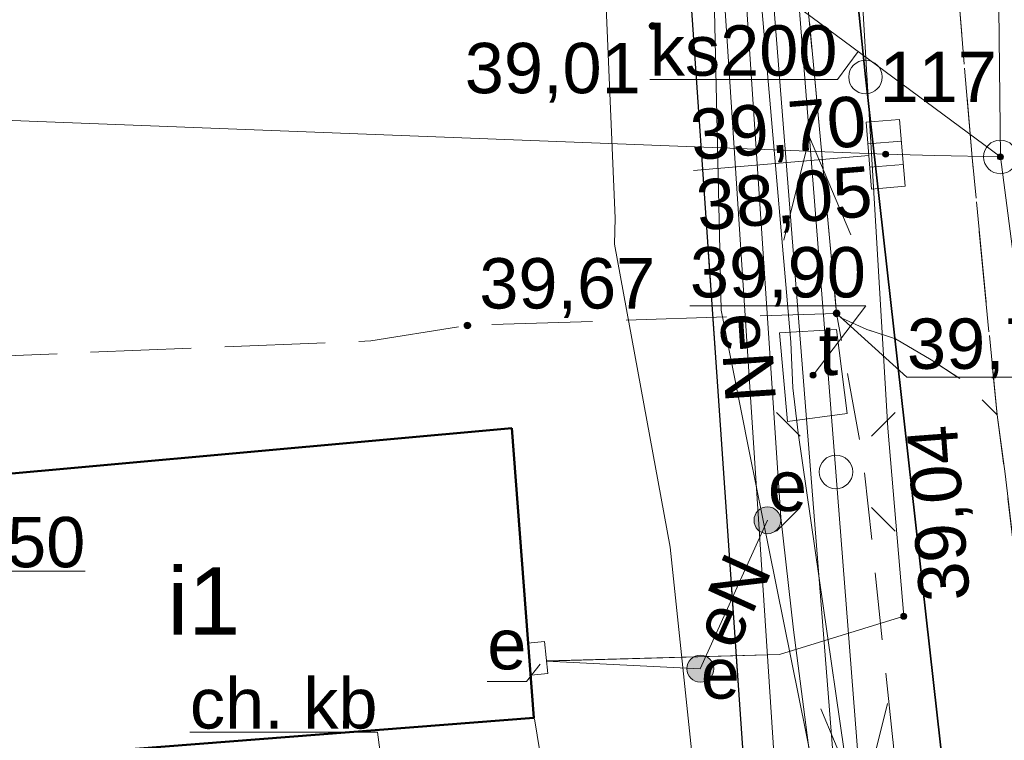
# Model space of a CAD drawing. Header units: millimetres. Extents: x 6503307 to 6504695, y 5886099 to 5887123.
# Tile 66 of 77: x 6504093 to 6504108, y 5886293 to 5886304. Entities that reach past the tile are written whole.
import ezdxf
from ezdxf.enums import TextEntityAlignment as Align

# ---------------------------------------------------------------- set-up
doc = ezdxf.new("R2010")
doc.units = ezdxf.units.MM
for name, pattern in [('EGBU01', [2, 0.5, -0.5, 0.5, -0.5]), ('OTKC_A05', [1.5, 1, -0.5]), ('OTKJ_A05', [2, 1.5, -0.5]), ('OTKU_A05', [2, 1.5, -0.5])]:
    doc.linetypes.add(name, pattern=pattern)
for name, color, linetype, lineweight in [('Budynki EGiB', 18, 'Continuous', 0), ('Działki', 18, 'Continuous', 0), ('isa_V10520003E16E075_TUsr', 7, 'Continuous', 25), ('isa_V10520003E16E075_TUsr_19165818BF56C1D4', 5, 'OTKJ_A05', 25), ('Komunikacja (linie)', 18, 'Continuous', 0), ('Komunikacja (obszary)', 18, 'Continuous', 0), ('Ogrodzenia', 18, 'Continuous', 0), ('Pikiety', 18, 'Continuous', 0), ('Przewody elektroenergetyczne', 1, 'Continuous', 0), ('Przewody wodociągowe', 5, 'Continuous', 0), ('Punkty graniczne', 18, 'Continuous', 0), ('Punkty graniczne - numery', 7, 'Continuous', 0), ('Urządzenia towarzyszące (linie)', 18, 'Continuous', 0)]:
    doc.layers.add(name, color=color, linetype=linetype, lineweight=lineweight)
for name, color, linetype, lineweight, true_color in [('Przewody kanalizacyjne', 7, 'Continuous', 0, 0x803300), ('Przewody telekomunikacyjne', 7, 'Continuous', 0, 0xff9100), ('Punkty o określonej wysokości', 7, 'Continuous', 0, 0x803300), ('Symbole liniowe', 7, 'Continuous', 0, 0x0a0909), ('Urządzenia towarzyszące (obszary)', 7, 'Continuous', 0, 0xff9100), ('Urządzenia związane z siecią (obszary)', 7, 'Continuous', 0, 0xd200d2), ('Urządzenia związane z siecią (punkty)', 7, 'Continuous', 0, 0x803300), ('Użytki gruntowe', 7, 'Continuous', 0, 0x008000)]:
    doc.layers.add(name, color=color, linetype=linetype, lineweight=lineweight, true_color=true_color)
doc.styles.add('DOMYSLNA_CZCIONKA', font='arial.ttf')

# ---------------------------------------------------------------- blocks, each defined once
blk = doc.blocks.new('OTRS_P05')
at = {"layer": 'isa_V10520003E16E075_TUsr', "true_color": 0x0a0909}
h = blk.add_hatch(color=18, dxfattribs=at)
h.dxf.hatch_style = 1
h.paths.add_polyline_path([(0.09, 0, 1), (-0.09, 0, 1)])
at = {"layer": 'isa_V10520003E16E075_TUsr', "color": 18, "true_color": 0x0a0909}
blk.add_lwpolyline([(0.09, 0, 1), (-0.09, 0, 1)], format="xyb", close=True, dxfattribs=at)
at = {"layer": 'isa_V10520003E16E075_TUsr_19165818BF56C1D4', "color": 18, "true_color": 0x0a0909}
blk.add_circle((0, 0), 0.09, dxfattribs=at)
blk = doc.blocks.new('SUEU_P05')
at = {"lineweight": 18, "true_color": 0xff0000}
h = blk.add_hatch(color=1, dxfattribs=at)
h.dxf.hatch_style = 1
h.paths.add_polyline_path([(0.4, 0, 1), (-0.4, 0, 1)])
at = {"color": 1, "lineweight": 18, "true_color": 0xff0000}
blk.add_circle((0, 0), 0.4, dxfattribs=at)
blk = doc.blocks.new('SUKS_P05')
at = {"color": 36, "linetype": 'Continuous', "lineweight": 18, "true_color": 0x803300}
blk.add_circle((0, 0), 0.5, dxfattribs=at)
blk = doc.blocks.new('SUKK_P05')
at = {"color": 36, "linetype": 'Continuous', "lineweight": 18, "true_color": 0x803300}
for p, q in [((-1, 0.5), (-1, -0.5)), ((1, 0.5), (-1, 0.5)), ((-0.35, 0.5), (-0.35, -0.5)), ((0.35, 0.5), (0.35, -0.5)), ((1, -0.5), (1, 0.5)), ((-1, -0.5), (1, -0.5))]:
    blk.add_line(p, q, dxfattribs=at)
blk = doc.blocks.new('SUEO_P05')
at = {"color": 18, "linetype": 'Continuous', "lineweight": 18, "true_color": 0x0a0909}
for p, q in [((-1.768, 1.768), (-1.061, 1.061)), ((1.768, 1.768), (1.061, 1.061)), ((-1.768, -1.768), (-1.061, -1.061)), ((1.768, -1.768), (1.061, -1.061))]:
    blk.add_line(p, q, dxfattribs=at)
at = {"color": 18, "lineweight": 18, "true_color": 0x0a0909}
blk.add_circle((0, 0), 0.5, dxfattribs=at)
blk = doc.blocks.new('SUPS01_03')
at = {"lineweight": 18, "true_color": 0xff0000}
h = blk.add_hatch(color=1, dxfattribs=at)
h.dxf.hatch_style = 1
h.paths.add_polyline_path([(0.09, 0, 1), (-0.09, 0, 1)])
at = {"color": 18, "lineweight": 18, "true_color": 0x0a0909}
blk.add_circle((0, 0), 0.09, dxfattribs=at)
blk = doc.blocks.new('SUPS01_07')
at = {"lineweight": 18, "true_color": 0xff9100}
h = blk.add_hatch(color=30, dxfattribs=at)
h.dxf.hatch_style = 1
h.paths.add_polyline_path([(0.09, 0, 1), (-0.09, 0, 1)])
at = {"color": 18, "lineweight": 18, "true_color": 0x0a0909}
blk.add_circle((0, 0), 0.09, dxfattribs=at)
blk = doc.blocks.new('SUPS01_05')
at = {"lineweight": 18, "true_color": 0x803300}
h = blk.add_hatch(color=36, dxfattribs=at)
h.dxf.hatch_style = 1
h.paths.add_polyline_path([(-0.09, 0, 1), (0.09, 0, 1)])
at = {"color": 18, "lineweight": 18, "true_color": 0x0a0909}
blk.add_circle((0, 0), 0.09, dxfattribs=at)
blk = doc.blocks.new('EGPG_PS05')
at = {"color": 18, "linetype": 'Continuous', "lineweight": 18, "true_color": 0x000000}
blk.add_circle((0, 0), 0.5, dxfattribs=at)

msp = doc.modelspace()

# ---------------------------------------------------------------- linework, layer by layer
at = {"layer": 'Budynki EGiB', "color": 0, "linetype": 'Continuous', "lineweight": 50, "flags": 128}
msp.add_lwpolyline([(6504100.24399, 5886297.80706), (6504090.16399, 5886296.89706), (6504090.54399, 5886292.71706), (6504100.57399, 5886293.49706), (6504100.24399, 5886297.80706)], close=True, dxfattribs=at)
at = {"layer": 'Działki', "color": 7, "linetype": 'Continuous', "lineweight": 0}
for p, q in [((6504106.61437, 5886293.23291), (6504106.73399, 5886292.16706)), ((6504106.73399, 5886292.16706), (6504106.61437, 5886293.23291))]:
    msp.add_line(p, q, dxfattribs=at)
at = {"layer": 'Działki', "color": 0, "linetype": 'Continuous', "lineweight": 25, "flags": 128}
msp.add_lwpolyline([(6504103.31399, 5886328.10706), (6504104.79399, 5886310.15706), (6504105.38399, 5886304.29706), (6504105.51399, 5886303.03706), (6504106.73399, 5886292.16706), (6504108.70399, 5886274.44706), (6504116.09399, 5886220.95706), (6504117.45399, 5886211.11706), (6504125.85399, 5886212.20706), (6504124.60399, 5886221.90706), (6504122.28399, 5886238.81706), (6504120.88399, 5886249.30706), (6504120.02399, 5886255.71706), (6504118.23399, 5886269.47706), (6504117.44399, 5886275.37706), (6504115.12399, 5886293.28706), (6504114.48399, 5886299.31706), (6504113.97399, 5886304.06706), (6504113.28399, 5886310.97706), (6504111.74399, 5886328.63706)], dxfattribs=at)
msp.add_lwpolyline([(6504058.38399, 5886215.16706), (6504058.77399, 5886206.67706), (6504117.45399, 5886211.11706), (6504116.09399, 5886220.95706), (6504108.70399, 5886274.44706), (6504106.73399, 5886292.16706), (6504105.51399, 5886303.03706), (6504105.38399, 5886304.29706), (6504102.90399, 5886304.31706), (6504108.71399, 5886220.35706), (6504058.38399, 5886215.16706)], close=True, dxfattribs=at)
at = {"layer": 'Komunikacja (linie)', "color": 0, "linetype": 'Continuous', "lineweight": 18, "flags": 128}
msp.add_lwpolyline([(6504109.25399, 5886283.10706), (6504107.59399, 5886297.12706), (6504107.47399, 5886298.00706)], dxfattribs=at)
at = {"layer": 'Komunikacja (obszary)', "color": 7, "linetype": 'OTKC_A05', "lineweight": 0}
msp.add_line((6504105.92267, 5886293.172), (6504105.97399, 5886292.68706), dxfattribs=at)
at = {"layer": 'Komunikacja (obszary)', "color": 0, "linetype": 'OTKJ_A05', "lineweight": 18, "flags": 128}
for points in [[(6504101.76399, 5886378.53706), (6504102.17399, 5886374.82706), (6504102.51399, 5886371.44706), (6504102.75399, 5886367.23706), (6504102.87399, 5886365.62706), (6504104.55399, 5886341.27706), (6504104.65399, 5886340.29706), (6504105.06399, 5886333.84706), (6504105.13399, 5886332.77706), (6504105.80399, 5886322.20706), (6504105.86399, 5886321.22706), (6504106.07399, 5886316.21706), (6504106.38399, 5886312.07706), (6504106.65399, 5886307.92706), (6504106.78399, 5886305.63706), (6504107.10399, 5886301.83706), (6504107.47399, 5886298.00706), (6504107.59399, 5886297.12706), (6504109.25399, 5886283.10706), (6504110.49399, 5886272.85706), (6504111.24399, 5886266.41706), (6504112.57399, 5886255.37706), (6504113.47399, 5886248.43706), (6504113.49399, 5886248.06706), (6504113.76399, 5886245.19706), (6504114.45399, 5886240.81706), (6504115.77399, 5886231.15706), (6504115.83399, 5886230.82706), (6504116.69399, 5886224.92706), (6504117.75399, 5886217.79706), (6504117.88399, 5886216.80706), (6504118.01399, 5886215.82706), (6504118.13744, 5886214.57431), (6504118.88539, 5886209.00154), (6504119.07399, 5886207.77706), (6504119.78399, 5886201.92706), (6504125.70399, 5886202.80706), (6504125.29399, 5886206.84706), (6504123.91399, 5886218.03706), (6504123.32399, 5886219.13706), (6504122.89399, 5886220.64706), (6504121.32399, 5886231.73706), (6504120.59399, 5886237.05706), (6504118.51399, 5886252.97706), (6504117.72399, 5886259.31706), (6504116.80399, 5886266.72706), (6504116.82399, 5886267.78706), (6504117.16399, 5886268.72706), (6504117.67399, 5886269.24706), (6504118.11399, 5886269.57706), (6504117.47399, 5886275.16706), (6504116.65399, 5886275.62706), (6504115.99399, 5886276.34706), (6504115.70399, 5886276.89706), (6504115.48399, 5886277.89706), (6504114.87399, 5886282.96706), (6504114.74399, 5886284.08706), (6504114.27399, 5886287.81706), (6504113.46399, 5886295.39706), (6504113.23399, 5886297.69706), (6504113.07399, 5886299.53706), (6504112.40399, 5886305.76706), (6504111.84399, 5886315.83706), (6504111.42399, 5886321.78706), (6504110.61399, 5886335.31706), (6504110.31399, 5886340.00706), (6504109.92399, 5886345.01706), (6504109.66399, 5886348.75706), (6504108.69399, 5886363.16706), (6504108.70399, 5886364.15706), (6504108.78399, 5886364.84706), (6504108.98399, 5886365.55706), (6504109.10399, 5886366.08706), (6504108.22399, 5886376.94706), (6504108.49399, 5886376.60706), (6504108.22399, 5886377.12706), (6504107.98399, 5886377.48706), (6504107.71399, 5886378.02706), (6504107.49399, 5886378.73706), (6504107.30399, 5886379.36706), (6504107.24399, 5886379.86706), (6504101.76399, 5886378.53706)], [(6504106.65399, 5886307.92706), (6504106.47399, 5886307.43706), (6504106.18399, 5886306.95706), (6504105.81399, 5886306.52706), (6504105.41399, 5886306.17706), (6504105.01399, 5886305.91706), (6504104.66399, 5886305.75706), (6504104.50399, 5886305.73706), (6504105.08399, 5886299.51706), (6504105.16399, 5886299.44706), (6504105.53399, 5886299.27706), (6504105.96399, 5886299.13706), (6504106.49399, 5886298.82706), (6504106.96399, 5886298.51706), (6504107.47399, 5886298.00706), (6504107.10399, 5886301.83706), (6504106.78399, 5886305.63706), (6504106.65399, 5886307.92706)], [(6504104.50399, 5886305.73706), (6504104.00399, 5886305.53706), (6504098.26399, 5886305.26706), (6504085.15399, 5886304.75706), (6504079.67147, 5886304.50836), (6504070.16399, 5886304.07706), (6504057.20399, 5886303.50706), (6504056.60399, 5886303.56706), (6504055.99399, 5886303.80706), (6504055.40399, 5886304.26706), (6504054.82399, 5886304.45706), (6504054.42399, 5886304.49706), (6504054.39399, 5886304.58706), (6504054.37399, 5886296.94706), (6504054.65399, 5886297.17706), (6504058.26928, 5886297.34521), (6504058.52399, 5886297.35706), (6504058.51399, 5886297.49706), (6504082.83399, 5886298.60706), (6504089.28399, 5886298.74706), (6504098.14399, 5886299.10706), (6504099.58399, 5886299.33706), (6504105.08399, 5886299.51706), (6504104.50399, 5886305.73706)]]:
    msp.add_lwpolyline(points, close=True, dxfattribs=at)
at = {"layer": 'Komunikacja (obszary)', "color": 7, "linetype": 'OTKU_A05', "lineweight": 0, "flags": 128}
msp.add_lwpolyline([(6504054.32399, 5886304.71706), (6504056.36399, 5886260.13706), (6504058.21399, 5886219.79706), (6504058.38399, 5886215.16706), (6504108.71399, 5886220.35706), (6504102.90399, 5886304.31706), (6504054.32399, 5886304.71706)], close=True, dxfattribs=at)
at = {"layer": 'Komunikacja (obszary)', "color": 0, "linetype": 'OTKC_A05', "lineweight": 18, "flags": 128}
msp.add_lwpolyline([(6504116.48117, 5886212.59072), (6504116.20399, 5886214.47706), (6504117.04399, 5886217.71706), (6504117.75399, 5886217.79706), (6504116.69399, 5886224.92706), (6504115.83399, 5886230.82706), (6504115.77399, 5886231.15706), (6504115.51399, 5886231.60706), (6504115.14399, 5886231.94706), (6504114.69399, 5886232.19706), (6504114.22399, 5886232.32706), (6504113.68399, 5886232.35706), (6504110.76399, 5886231.92706), (6504109.71399, 5886239.37706), (6504109.50399, 5886240.87706), (6504108.88399, 5886245.79706), (6504108.66399, 5886246.01706), (6504107.70399, 5886261.55706), (6504107.60399, 5886262.63706), (6504107.63399, 5886263.46706), (6504107.85399, 5886264.19706), (6504108.30399, 5886264.95706), (6504108.57399, 5886265.42706), (6504109.06399, 5886265.83706), (6504109.58399, 5886266.15706), (6504110.14399, 5886266.33706), (6504111.24399, 5886266.41706), (6504110.49399, 5886272.85706), (6504109.25399, 5886283.10706), (6504107.59399, 5886297.12706), (6504107.47399, 5886298.00706), (6504106.96399, 5886298.51706), (6504106.49399, 5886298.82706), (6504105.96399, 5886299.13706), (6504105.53399, 5886299.27706), (6504105.16399, 5886299.44706), (6504105.08399, 5886299.51706), (6504105.48399, 5886297.31706), (6504105.97399, 5886292.68706), (6504100.65399, 5886292.82706), (6504100.71399, 5886291.74706), (6504106.10399, 5886291.63706), (6504107.10399, 5886282.92706), (6504108.41399, 5886272.42706), (6504108.47399, 5886271.54706), (6504108.43399, 5886271.00706), (6504108.27399, 5886270.43706), (6504108.01399, 5886270.02706), (6504107.71399, 5886269.71706), (6504107.24399, 5886269.46706), (6504106.85399, 5886269.38706), (6504106.03399, 5886269.43706), (6504105.91399, 5886264.08706), (6504105.98399, 5886261.45706), (6504107.07399, 5886245.98706), (6504107.26399, 5886240.62706), (6504108.46399, 5886232.70706), (6504108.40399, 5886231.38706), (6504108.62399, 5886229.24706), (6504109.02399, 5886225.73706), (6504109.05399, 5886225.49706), (6504108.92399, 5886225.15206), (6504108.63399, 5886224.80706), (6504108.08399, 5886224.56706), (6504110.95399, 5886224.33706), (6504110.75399, 5886224.50706), (6504110.63399, 5886224.77706), (6504110.27399, 5886228.51706), (6504110.26399, 5886228.85706), (6504110.36399, 5886229.19706), (6504110.48399, 5886229.45706), (6504110.86399, 5886229.69706), (6504111.31399, 5886229.82706), (6504113.31399, 5886230.13706), (6504113.50399, 5886230.14706), (6504113.72399, 5886230.04706), (6504113.86399, 5886229.84706), (6504114.59399, 5886224.56706), (6504114.16399, 5886224.48706), (6504114.36399, 5886222.83706), (6504115.18399, 5886222.92706), (6504115.35399, 5886221.59706), (6504115.01399, 5886221.50706), (6504115.44399, 5886219.74706), (6504115.30399, 5886219.71706), (6504115.20399, 5886218.73706), (6504114.17399, 5886214.55706), (6504114.43399, 5886212.33706), (6504116.48117, 5886212.59072)], close=True, dxfattribs=at)
at = {"layer": 'Komunikacja (obszary)', "color": 0, "linetype": 'Continuous', "lineweight": 0, "flags": 128}
msp.add_lwpolyline([(6504095.4497, 5886293.27972), (6504098.24506, 5886293.27972), (6504098.41114, 5886292.00325)], dxfattribs=at)
at = {"layer": 'Ogrodzenia', "color": 0, "linetype": 'Continuous', "lineweight": 18, "flags": 128}
msp.add_lwpolyline([(6504101.19399, 5886289.73706), (6504100.58399, 5886293.47806)], dxfattribs=at)
at = {"layer": 'Pikiety', "color": 250, "flags": 128}
msp.add_lwpolyline([(6504102.30067, 5886302.99772), (6504105.09655, 5886302.99772), (6504105.40604, 5886303.41561)], dxfattribs=at)
at = {"layer": 'Pikiety', "color": 0, "linetype": 'Continuous', "lineweight": 0, "flags": 128}
msp.add_lwpolyline([(6504105.08399, 5886299.51706), (6504106.13277, 5886298.56563), (6504108.7547, 5886298.56563)], dxfattribs=at)
at = {"layer": 'Przewody elektroenergetyczne', "color": 1, "linetype": 'Continuous', "lineweight": 18, "true_color": 0xff0000, "flags": 128}
for points in [[(6504106.88399, 5886273.89706), (6504105.07399, 5886297.15706), (6504100.35243, 5886356.77687), (6504099.83399, 5886362.23706), (6504099.10152, 5886375.90956), (6504099.08399, 5886376.30706), (6504098.61399, 5886390.90706), (6504103.49399, 5886445.96706), (6504101.29399, 5886495.84706)], [(6504103.75099, 5886268.68706), (6504105.75099, 5886268.52806), (6504103.11799, 5886308.71906), (6504100.91399, 5886332.12706)], [(6504100.76374, 5886294.34147), (6504104.23399, 5886294.43706), (6504106.08399, 5886295.00706), (6504105.84774, 5886297.81027), (6504104.56399, 5886319.34706), (6504104.03399, 5886327.01706)], [(6504103.72399, 5886269.09706), (6504106.31399, 5886271.08706), (6504107.05399, 5886271.91706), (6504106.09399, 5886282.04706), (6504106.01399, 5886282.71706), (6504105.48399, 5886286.77706), (6504104.44399, 5886294.80706), (6504104.25399, 5886296.47706), (6504103.48399, 5886307.97706), (6504102.13399, 5886326.72706)], [(6504105.53399, 5886271.32706), (6504104.05399, 5886282.25706), (6504104.03399, 5886282.47706), (6504103.60399, 5886286.55706), (6504102.60399, 5886296.03706), (6504101.77399, 5886300.54706), (6504101.78399, 5886300.93706), (6504101.45399, 5886308.73706)], [(6504100.76381, 5886294.33917), (6504103.05399, 5886294.22706), (6504104.05399, 5886296.43706)]]:
    msp.add_lwpolyline(points, dxfattribs=at)
at = {"layer": 'Przewody kanalizacyjne', "color": 36, "linetype": 'Continuous', "lineweight": 18, "true_color": 0x803300, "flags": 128}
for points in [[(6504107.52399, 5886301.84706), (6504099.81399, 5886307.55706)], [(6504107.47399, 5886306.28706), (6504107.52399, 5886301.84706)], [(6504105.81399, 5886301.88706), (6504084.80399, 5886302.69706), (6504085.94399, 5886287.55706), (6504086.15399, 5886283.74706), (6504086.83399, 5886273.26706), (6504087.90399, 5886256.49706)], [(6504111.64399, 5886270.21706), (6504107.52399, 5886301.84706), (6504106.54941, 5886301.86986), (6504105.81399, 5886301.88706)]]:
    msp.add_lwpolyline(points, dxfattribs=at)
at = {"layer": 'Przewody kanalizacyjne', "color": 0, "linetype": 'Continuous', "lineweight": 0, "flags": 128}
msp.add_lwpolyline([(6504088.67246, 5886290.60852), (6504090.28008, 5886295.67869), (6504093.89143, 5886295.67869)], dxfattribs=at)
at = {"layer": 'Przewody telekomunikacyjne', "color": 30, "linetype": 'Continuous', "lineweight": 18, "true_color": 0xff9100, "flags": 128}
for points in [[(6504099.18399, 5886365.01706), (6504099.72399, 5886363.59706), (6504101.90399, 5886338.62706), (6504103.81399, 5886313.27706), (6504103.21399, 5886306.25706), (6504103.36399, 5886299.56706), (6504103.79399, 5886297.41706), (6504104.07399, 5886296.01706), (6504105.52399, 5886288.83706), (6504107.49399, 5886275.15706), (6504105.51399, 5886272.55706), (6504103.50399, 5886271.50706)], [(6504108.48399, 5886268.17706), (6504108.74399, 5886268.47706), (6504104.51399, 5886297.73706), (6504104.43399, 5886298.40706), (6504104.40399, 5886299.08706), (6504101.69699, 5886330.25706), (6504102.09675, 5886330.55349), (6504101.78399, 5886330.49706), (6504101.60699, 5886330.90706), (6504100.80399, 5886338.35706), (6504100.89399, 5886338.80706), (6504100.80399, 5886338.85706), (6504098.88399, 5886363.77706), (6504098.99399, 5886364.34706)]]:
    msp.add_lwpolyline(points, dxfattribs=at)
at = {"layer": 'Przewody wodociągowe', "color": 5, "linetype": 'Continuous', "lineweight": 18, "true_color": 0x0000ff, "flags": 128}
msp.add_lwpolyline([(6504098.39399, 5886309.06706), (6504103.73399, 5886309.37706), (6504106.97399, 5886268.36706), (6504112.66399, 5886225.09706)], dxfattribs=at)
at = {"layer": 'Punkty graniczne - numery'}
msp.add_point((6504105.51399, 5886303.03706), dxfattribs=at)
at = {"layer": 'Punkty o określonej wysokości', "color": 36, "linetype": 'Continuous', "lineweight": 0, "true_color": 0x803300, "flags": 128}
msp.add_lwpolyline([(6504102.95214, 5886301.64675), (6504105.56487, 5886301.86614)], dxfattribs=at)
at = {"layer": 'Punkty o określonej wysokości', "color": 30, "linetype": 'Continuous', "lineweight": 0, "true_color": 0xff9100, "flags": 128}
msp.add_lwpolyline([(6504102.89864, 5886299.62878), (6504105.52057, 5886299.62878), (6504104.73399, 5886298.59706)], dxfattribs=at)
at = {"layer": 'Symbole liniowe', "color": 1, "linetype": 'Continuous', "lineweight": 18, "true_color": 0xff0000, "flags": 128}
for points in [[(6504104.29924, 5886300.60666), (6504104.67926, 5886302.14146), (6504105.29612, 5886300.68561)], [(6504104.84704, 5886293.62882), (6504105.4619, 5886292.17213), (6504105.84402, 5886293.7064)]]:
    msp.add_lwpolyline(points, dxfattribs=at)
at = {"layer": 'Urządzenia towarzyszące (linie)', "color": 18, "linetype": 'Continuous', "lineweight": 18, "true_color": 0x000000, "flags": 128}
for points in [[(6504104.56399, 5886319.34706), (6504105.84774, 5886297.81027)], [(6504104.23399, 5886294.43706), (6504100.76381, 5886294.33917)]]:
    msp.add_lwpolyline(points, dxfattribs=at)
at = {"layer": 'Urządzenia towarzyszące (obszary)', "color": 0, "linetype": 'Continuous', "lineweight": 18, "flags": 128}
msp.add_lwpolyline([(6504104.23399, 5886299.22706), (6504104.35399, 5886297.90706), (6504105.24399, 5886298.02706), (6504105.08399, 5886299.27706), (6504104.23399, 5886299.22706)], close=True, dxfattribs=at)
at = {"layer": 'Urządzenia związane z siecią (obszary)', "color": 1, "linetype": 'Continuous', "lineweight": 18, "true_color": 0xff0000, "flags": 128}
msp.add_lwpolyline([(6504100.73369, 5886294.63064), (6504100.48432, 5886294.60466), (6504100.53369, 5886294.13064), (6504100.78307, 5886294.15662), (6504100.73369, 5886294.63064)], close=True, dxfattribs=at)
at = {"layer": 'Urządzenia związane z siecią (obszary)', "color": 18, "linetype": 'Continuous', "lineweight": 0, "true_color": 0x000000, "flags": 128}
msp.add_lwpolyline([(6504099.88037, 5886294.0379), (6504100.46308, 5886294.0379), (6504100.6694, 5886294.29219)], dxfattribs=at)
at = {"layer": 'Użytki gruntowe', "color": 96, "linetype": 'EGBU01', "lineweight": 18, "true_color": 0x008000, "flags": 128}
for points in [[(6503319.15399, 5886345.34706), (6503306.58399, 5886332.61706), (6503323.46399, 5886328.01706), (6503325.11399, 5886327.55706), (6503335.62399, 5886324.70706), (6503364.64399, 5886316.80706), (6503443.34399, 5886295.38706), (6503542.31399, 5886268.32706), (6503570.07399, 5886261.22706), (6503573.27399, 5886260.18706), (6503577.14399, 5886259.16706), (6503580.40399, 5886258.30706), (6503604.51399, 5886251.95706), (6503628.64399, 5886245.61706), (6503644.41399, 5886241.46706), (6503658.86399, 5886237.66706), (6503662.81399, 5886236.62706), (6503674.64399, 5886233.43706), (6503686.73399, 5886230.19706), (6503726.45399, 5886219.52706), (6503740.08399, 5886215.85706), (6503756.55399, 5886211.39706), (6503760.50399, 5886210.17706), (6503778.92399, 5886205.27706), (6503815.90399, 5886196.43706), (6503821.75399, 5886195.03706), (6503824.69399, 5886194.40706), (6503828.60399, 5886193.56706), (6503844.79399, 5886190.09706), (6503849.34399, 5886189.12706), (6503884.29399, 5886183.13706), (6503924.95399, 5886178.39706), (6503943.44399, 5886176.73706), (6503964.46399, 5886174.85706), (6504004.22399, 5886173.21706), (6504027.16399, 5886173.49706), (6504042.29399, 5886173.38706), (6504059.45399, 5886173.38706), (6504077.84399, 5886174.88706), (6504102.00399, 5886176.86706), (6504121.05399, 5886178.54706), (6504124.74399, 5886178.85706), (6504153.16399, 5886182.75706), (6504161.86399, 5886183.90706), (6504198.96399, 5886188.97706), (6504215.97399, 5886191.39706), (6504228.98399, 5886193.13706), (6504231.96399, 5886193.66706), (6504247.17399, 5886195.75706), (6504252.73399, 5886196.38706), (6504252.33399, 5886212.32706), (6504251.96399, 5886229.62706), (6504251.88399, 5886239.72706), (6504246.96399, 5886238.85706), (6504239.22399, 5886237.80706), (6504234.19755, 5886237.12931), (6504218.38399, 5886234.99706), (6504214.72463, 5886261.80418), (6504211.90399, 5886282.46706), (6504232.80399, 5886285.33706), (6504242.39399, 5886286.65706), (6504245.80399, 5886284.14706), (6504246.14399, 5886281.10706), (6504250.75399, 5886282.11706), (6504250.61399, 5886287.96706), (6504250.47399, 5886293.96706), (6504248.23399, 5886293.65706), (6504245.71399, 5886293.30706), (6504233.46399, 5886291.62706), (6504209.42399, 5886288.31706), (6504190.10399, 5886285.65706), (6504170.62399, 5886282.96706), (6504149.65399, 5886280.07706), (6504133.16399, 5886277.80706), (6504117.44399, 5886275.37706), (6504115.12399, 5886293.28706), (6504114.48399, 5886299.31706), (6504114.17901, 5886302.1576), (6504113.97399, 5886304.06706), (6504113.28399, 5886310.97706), (6504112.0678, 5886324.92384), (6504111.74399, 5886328.63706), (6504110.53399, 5886345.57706), (6504109.32399, 5886362.51706), (6504140.22399, 5886364.70706), (6504163.05399, 5886366.31706), (6504170.99027, 5886366.87719), (6504197.22388, 5886368.72869), (6504241.12399, 5886371.82706), (6504244.71399, 5886372.07706), (6504248.69399, 5886372.38706), (6504248.49399, 5886380.92706), (6504248.43399, 5886381.63706), (6504248.75399, 5886388.97706), (6504244.74399, 5886388.69706), (6504224.64399, 5886387.27706), (6504222.85399, 5886413.12706), (6504220.78399, 5886443.05706), (6504220.58399, 5886445.94706), (6504217.76399, 5886486.68706), (6504209.76399, 5886486.46706), (6504210.86399, 5886470.50706), (6504211.05399, 5886467.74706), (6504213.77399, 5886428.49706), (6504207.83399, 5886420.03706), (6504197.10399, 5886419.23706), (6504169.84399, 5886417.21706), (6504151.89399, 5886415.87706), (6504129.47399, 5886414.21706), (6504105.82399, 5886412.45706), (6504102.96399, 5886453.74706), (6504100.86399, 5886483.46706), (6504093.36399, 5886483.05706), (6504089.87399, 5886482.86706), (6504092.09399, 5886453.13706), (6504094.43399, 5886453.27706), (6504095.61399, 5886453.33706), (6504096.13399, 5886446.34706), (6504094.93399, 5886446.25706), (6504098.48399, 5886396.39706), (6504099.90399, 5886396.49706), (6504101.26399, 5886378.55706), (6504099.76399, 5886378.45706), (6504100.33399, 5886370.47706), (6504100.41399, 5886369.37706), (6504102.84399, 5886334.83706), (6504103.31399, 5886328.10706), (6504104.79399, 5886310.15706), (6504105.38399, 5886304.29706), (6504102.90399, 5886304.31706), (6504108.71399, 5886220.35706), (6504058.38399, 5886215.16706), (6504058.21399, 5886219.79706), (6504027.23399, 5886215.45706), (6504001.87399, 5886215.36706), (6503987.91399, 5886215.62706), (6503987.36399, 5886216.13706), (6503980.16399, 5886214.61706), (6503974.94399, 5886214.88706), (6503971.70399, 5886216.62706), (6503970.68399, 5886216.63706), (6503922.63399, 5886216.78706), (6503902.47399, 5886220.31706), (6503821.59399, 5886234.42706), (6503799.71399, 5886240.31706), (6503799.20399, 5886238.60706), (6503795.54399, 5886239.70706), (6503796.03399, 5886241.31706), (6503790.14399, 5886242.89706), (6503753.26399, 5886252.84706), (6503758.16399, 5886321.59706), (6503765.94399, 5886430.85706), (6503768.89399, 5886472.24706), (6503771.09238, 5886515.22714), (6503771.65399, 5886526.20706), (6503773.13399, 5886555.26706), (6503773.32399, 5886558.96706), (6503773.70399, 5886566.55706), (6503773.75399, 5886567.58706), (6503767.56399, 5886566.16706), (6503767.02062, 5886539.51713), (6503766.90399, 5886533.79706), (6503763.28909, 5886472.06735), (6503758.79399, 5886395.30706), (6503755.89399, 5886395.22706), (6503747.85399, 5886253.68706), (6503745.66399, 5886254.33706), (6503607.07399, 5886295.48706), (6503567.93399, 5886305.70706), (6503552.04408, 5886309.8574), (6503554.46399, 5886363.37706), (6503549.29399, 5886363.71706), (6503547.00565, 5886311.17341), (6503405.56399, 5886348.11706), (6503405.73399, 5886351.45706), (6503408.35399, 5886404.43706), (6503402.72399, 5886404.89706), (6503400.20399, 5886352.93706), (6503400.04399, 5886349.54706), (6503324.83399, 5886369.19706), (6503328.59399, 5886441.65706), (6503329.78565, 5886464.63749), (6503332.07399, 5886508.76706), (6503334.42399, 5886554.06706), (6503335.59399, 5886576.60706), (6503336.33399, 5886590.31706), (6503329.10399, 5886589.49706), (6503328.12399, 5886554.51706), (6503325.84399, 5886504.58706), (6503325.64399, 5886499.73706), (6503325.63399, 5886499.45706), (6503324.92399, 5886481.33706), (6503323.28399, 5886438.36706), (6503320.59399, 5886384.92706), (6503320.21399, 5886374.30706), (6503320.08399, 5886370.44706), (6503319.81399, 5886362.93706), (6503324.44399, 5886361.77706), (6503347.68399, 5886355.63706), (6503399.66399, 5886341.80706), (6503405.17399, 5886340.34706), (6503515.77399, 5886311.06706), (6503546.62419, 5886302.87778), (6503551.59436, 5886301.55844), (6503565.76399, 5886297.79706), (6503691.03399, 5886264.53706), (6503747.71399, 5886249.24706), (6503752.90399, 5886247.85706), (6503757.37399, 5886246.63706), (6503805.20399, 5886233.59706), (6503900.41399, 5886217.36706), (6503930.35399, 5886212.20706), (6503960.91399, 5886207.05706), (6503987.94399, 5886205.41706), (6504017.71399, 5886203.66706), (6504058.77399, 5886206.67706), (6504117.45399, 5886211.11706), (6504125.85399, 5886212.20706), (6504247.08399, 5886228.94706), (6504247.35399, 5886211.68706), (6504227.12399, 5886208.77706), (6504105.72399, 5886192.63706), (6504059.51399, 5886190.36706), (6504039.97399, 5886189.48706), (6503994.83399, 5886190.15706), (6503988.00399, 5886190.43706), (6503930.96399, 5886192.71706), (6503926.69399, 5886192.86706), (6503900.71399, 5886196.54706), (6503889.04399, 5886199.24706), (6503840.33399, 5886207.68706), (6503756.50399, 5886228.37706), (6503748.62399, 5886230.46706), (6503687.88399, 5886246.50706), (6503584.60399, 5886274.33706), (6503561.12399, 5886280.48706), (6503323.53399, 5886344.17706), (6503319.15399, 5886345.34706)], [(6504054.32399, 5886304.71706), (6504056.36399, 5886260.13706), (6504058.21399, 5886219.79706), (6504058.38399, 5886215.16706), (6504108.71399, 5886220.35706), (6504102.90399, 5886304.31706), (6504054.32399, 5886304.71706)]]:
    msp.add_lwpolyline(points, close=True, dxfattribs=at)

# ---------------------------------------------------------------- block references
at = {"layer": 'Pikiety', "color": 18, "true_color": 0x000000, "xscale": 0.5, "yscale": 0.5, "zscale": 0.5}
for p in [(6504102.343, 5886303.79706), (6504105.08399, 5886299.51706), (6504099.58399, 5886299.33706)]:
    msp.add_blockref('OTRS_P05', p, dxfattribs=at)
at = {"layer": 'Punkty graniczne', "color": 18, "true_color": 0x000000, "xscale": 0.5, "yscale": 0.5, "zscale": 0.5}
msp.add_blockref('EGPG_PS05', (6504105.51399, 5886303.03706), dxfattribs=at)
at = {"layer": 'Punkty o określonej wysokości', "color": 36, "true_color": 0x803300, "xscale": 0.5, "yscale": 0.5, "zscale": 0.5}
for p, rotation in [((6504105.81399, 5886301.88706), 4.8), ((6504107.52399, 5886301.84706), 2.4)]:
    msp.add_blockref('SUPS01_05', p, dxfattribs=dict(at, rotation=rotation))
at = {"layer": 'Punkty o określonej wysokości', "color": 30, "true_color": 0xff9100, "xscale": 0.5, "yscale": 0.5, "zscale": 0.5}
msp.add_blockref('SUPS01_07', (6504104.73399, 5886298.59706), dxfattribs=at)
at = {"layer": 'Punkty o określonej wysokości', "color": 1, "true_color": 0xff0000, "xscale": 0.4999999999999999, "yscale": 0.5, "zscale": 0.5, "rotation": 94.3}
msp.add_blockref('SUPS01_03', (6504106.08399, 5886295.00706), dxfattribs=at)
at = {"layer": 'Urządzenia związane z siecią (punkty)', "color": 36, "true_color": 0x803300, "xscale": 0.5, "yscale": 0.5, "zscale": 0.5, "rotation": 274.67}
msp.add_blockref('SUKK_P05', (6504105.81399, 5886301.88706), dxfattribs=at)
at = {"layer": 'Urządzenia związane z siecią (punkty)', "color": 36, "true_color": 0x803300, "xscale": 0.5, "yscale": 0.5, "zscale": 0.5}
msp.add_blockref('SUKS_P05', (6504107.52399, 5886301.84706), dxfattribs=at)
at = {"layer": 'Urządzenia związane z siecią (punkty)', "color": 0, "xscale": 0.5, "yscale": 0.5, "zscale": 0.5}
msp.add_blockref('SUEO_P05', (6504105.07399, 5886297.15706), dxfattribs=at)
at = {"layer": 'Urządzenia związane z siecią (punkty)', "color": 1, "true_color": 0xff0000, "xscale": 0.5, "yscale": 0.5, "zscale": 0.5}
for p in [(6504104.05399, 5886296.43706), (6504103.05399, 5886294.22706)]:
    msp.add_blockref('SUEU_P05', p, dxfattribs=at)

# ---------------------------------------------------------------- texts
at = {"layer": 'Budynki EGiB', "color": 0, "style": 'DOMYSLNA_CZCIONKA'}
msp.add_text('i1', height=1, dxfattribs=at).set_placement((6504095.65836, 5886295.23376), align=Align.MIDDLE_CENTER)
at = {"layer": 'Komunikacja (obszary)', "color": 0, "style": 'DOMYSLNA_CZCIONKA'}
msp.add_text('ch. kb', height=0.75, dxfattribs=at).set_placement((6504096.84738, 5886293.71086), align=Align.MIDDLE_CENTER)
at = {"layer": 'Pikiety', "color": 18, "true_color": 0x0a0909, "style": 'DOMYSLNA_CZCIONKA'}
for s, p in [('39,01', (6504100.85525, 5886303.16957)), ('39,67', (6504101.07174, 5886299.96455))]:
    msp.add_text(s, height=0.75, dxfattribs=at).set_placement(p, align=Align.MIDDLE_CENTER)
at = {"layer": 'Pikiety', "color": 0, "style": 'DOMYSLNA_CZCIONKA'}
msp.add_text('39,74', height=0.75, dxfattribs=at).set_placement((6504107.44373, 5886299.06635), align=Align.MIDDLE_CENTER)
at = {"layer": 'Przewody elektroenergetyczne', "color": 1, "true_color": 0xff0000, "style": 'DOMYSLNA_CZCIONKA'}
for rotation, p in [(273.748215, (6504103.76398, 5886298.85854)), (65.653786, (6504103.51113, 5886295.23733))]:
    msp.add_text('eN', height=0.75, rotation=rotation, dxfattribs=at).set_placement(p, align=Align.MIDDLE_CENTER)
at = {"layer": 'Przewody kanalizacyjne', "color": 36, "true_color": 0x803300, "style": 'DOMYSLNA_CZCIONKA'}
for s, p in [('ks200', (6504103.69861, 5886303.43065)), ('kdD150', (6504092.08576, 5886296.11162))]:
    msp.add_text(s, height=0.75, dxfattribs=at).set_placement(p, align=Align.MIDDLE_CENTER)
at = {"layer": 'Punkty graniczne - numery', "color": 96, "true_color": 0x008000, "style": 'DOMYSLNA_CZCIONKA'}
msp.add_text('117', height=0.75, dxfattribs=at).set_placement((6504106.59917, 5886303.03706), align=Align.MIDDLE_CENTER)
at = {"layer": 'Punkty o określonej wysokości', "color": 36, "true_color": 0x803300, "style": 'DOMYSLNA_CZCIONKA'}
for s, p in [('39,70', (6504104.21451, 5886302.28032)), ('38,05', (6504104.30249, 5886301.23257))]:
    msp.add_text(s, height=0.75, rotation=4.8, dxfattribs=at).set_placement(p, align=Align.MIDDLE_CENTER)
at = {"layer": 'Punkty o określonej wysokości', "color": 30, "style": 'DOMYSLNA_CZCIONKA'}
msp.add_text('39,90', height=0.75, dxfattribs=at).set_placement((6504104.20961, 5886300.1295), align=Align.MIDDLE_CENTER)
at = {"layer": 'Punkty o określonej wysokości', "color": 1, "true_color": 0xff0000, "style": 'DOMYSLNA_CZCIONKA'}
msp.add_text('39,04', height=0.75, rotation=94.3, dxfattribs=at).set_placement((6504106.59817, 5886296.53766), align=Align.MIDDLE_CENTER)
at = {"layer": 'Urządzenia towarzyszące (obszary)', "color": 0, "style": 'DOMYSLNA_CZCIONKA'}
msp.add_text('t', height=0.75, dxfattribs=at).set_placement((6504104.96306, 5886298.97354), align=Align.MIDDLE_CENTER)
at = {"layer": 'Urządzenia związane z siecią (obszary)', "color": 1, "true_color": 0xff0000, "style": 'DOMYSLNA_CZCIONKA'}
msp.add_text('e', height=0.75, dxfattribs=at).set_placement((6504100.17173, 5886294.59183), align=Align.MIDDLE_CENTER)
at = {"layer": 'Urządzenia związane z siecią (punkty)', "color": 1, "true_color": 0xff0000, "style": 'DOMYSLNA_CZCIONKA'}
for p in [(6504104.35242, 5886296.94807), (6504103.35242, 5886294.15606)]:
    msp.add_text('e', height=0.75, dxfattribs=at).set_placement(p, align=Align.MIDDLE_CENTER)

doc.saveas('drawing.dxf')
